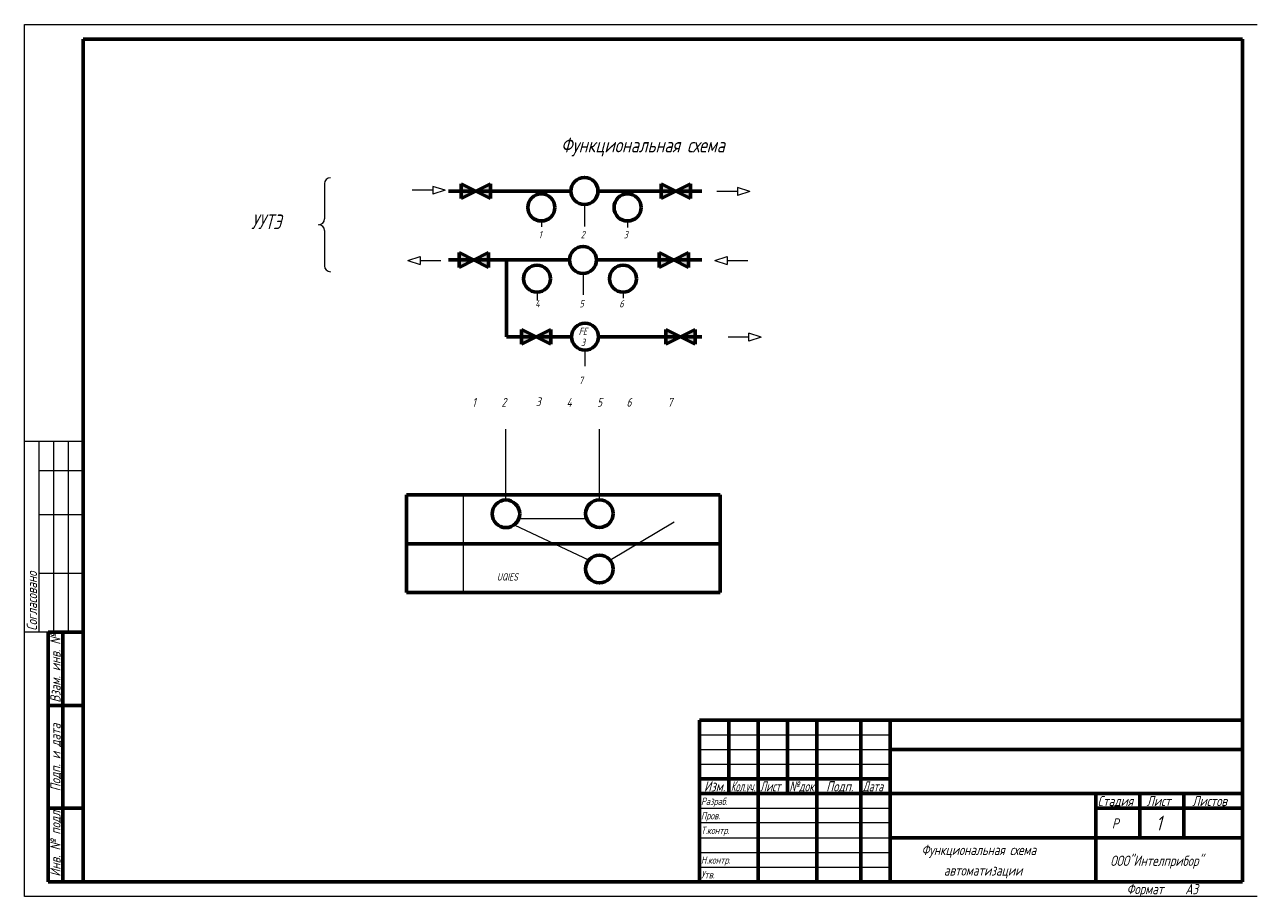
# Model space of a CAD drawing. Header units: millimetres. Extents: x 0 to 840, y 0 to 297.
# Tile 1 of 3: x 0 to 418, y 0 to 297. Entities that reach past the tile are written whole.
import ezdxf

# ---------------------------------------------------------------- set-up
doc = ezdxf.new("R2010")
doc.units = ezdxf.units.MM
doc.linetypes.add('K5LT_BASIC', pattern=[0])
doc.linetypes.add('K5LT_THIN', pattern=[0])
doc.layers.add('Системный слой', color=7, linetype='Continuous')
doc.styles.add('KTEXTSTYLE', font='gost_au.shx', dxfattribs={"width": 0.96, "height": 5})

# ---------------------------------------------------------------- blocks, each defined once
blk = doc.blocks.new('U22')
at = {"layer": 'Системный слой', "true_color": 0xffffff}
h = blk.add_hatch(color=7, dxfattribs=at)
h.paths.add_polyline_path([(148.08, 219.29), (148.08, 216.79), (148.08, 214.29), (153.08, 216.79)])
h.paths.add_polyline_path([(158.08, 219.29), (153.08, 216.79), (158.08, 214.29)])
at = {"layer": 'Системный слой', "color": 5, "linetype": 'K5LT_BASIC', "lineweight": 60, "true_color": 0x0000ff}
for p, q in [((148.08, 216.79), (148.08, 219.29)), ((148.08, 219.29), (158.08, 214.29)), ((158.08, 219.29), (148.08, 214.29)), ((158.08, 214.29), (158.08, 219.29)), ((148.08, 214.29), (148.08, 216.79))]:
    blk.add_line(p, q, dxfattribs=at)
blk = doc.blocks.new('U23')
at = {"layer": 'Системный слой', "true_color": 0xffffff}
h = blk.add_hatch(color=7, dxfattribs=at)
h.paths.add_polyline_path([(216.2, 219.29), (216.2, 216.79), (216.2, 214.29), (221.2, 216.79)])
h.paths.add_polyline_path([(226.2, 219.29), (221.2, 216.79), (226.2, 214.29)])
at = {"layer": 'Системный слой', "color": 5, "linetype": 'K5LT_BASIC', "lineweight": 60, "true_color": 0x0000ff}
for p, q in [((216.2, 216.79), (216.2, 219.29)), ((216.2, 219.29), (226.2, 214.29)), ((226.2, 219.29), (216.2, 214.29)), ((226.2, 214.29), (226.2, 219.29)), ((216.2, 214.29), (216.2, 216.79))]:
    blk.add_line(p, q, dxfattribs=at)
blk = doc.blocks.new('U24')
at = {"layer": 'Системный слой', "true_color": 0xffffff}
h = blk.add_hatch(color=7, dxfattribs=at)
h.paths.add_polyline_path([(148.81, 242.79), (148.81, 240.29), (148.81, 237.79), (153.81, 240.29)])
h.paths.add_polyline_path([(158.81, 242.79), (153.81, 240.29), (158.81, 237.79)])
at = {"layer": 'Системный слой', "color": 5, "linetype": 'K5LT_BASIC', "lineweight": 60, "true_color": 0x0000ff}
for p, q in [((148.81, 240.29), (148.81, 242.79)), ((148.81, 242.79), (158.81, 237.79)), ((158.81, 242.79), (148.81, 237.79)), ((158.81, 237.79), (158.81, 242.79)), ((148.81, 237.79), (148.81, 240.29))]:
    blk.add_line(p, q, dxfattribs=at)
blk = doc.blocks.new('U25')
at = {"layer": 'Системный слой', "true_color": 0xffffff}
h = blk.add_hatch(color=7, dxfattribs=at)
h.paths.add_polyline_path([(216.93, 242.79), (216.93, 240.29), (216.93, 237.79), (221.93, 240.29)])
h.paths.add_polyline_path([(226.93, 242.79), (221.93, 240.29), (226.93, 237.79)])
at = {"layer": 'Системный слой', "color": 5, "linetype": 'K5LT_BASIC', "lineweight": 60, "true_color": 0x0000ff}
for p, q in [((216.93, 240.29), (216.93, 242.79)), ((216.93, 242.79), (226.93, 237.79)), ((226.93, 242.79), (216.93, 237.79)), ((226.93, 237.79), (226.93, 242.79)), ((216.93, 237.79), (216.93, 240.29))]:
    blk.add_line(p, q, dxfattribs=at)
blk = doc.blocks.new('U26')
at = {"layer": 'Системный слой', "color": 7, "linetype": 'K5LT_THIN', "lineweight": 18}
for p, q in [((242.93, 240.13), (235.91, 240.13)), ((247.13, 240.13), (242.93, 241.48)), ((242.93, 241.48), (242.93, 238.78)), ((247.13, 240.13), (242.93, 238.78))]:
    blk.add_line(p, q, dxfattribs=at)
blk = doc.blocks.new('U27')
at = {"layer": 'Системный слой', "color": 7, "linetype": 'K5LT_THIN', "lineweight": 18}
for p, q in [((235.26, 216.63), (239.45, 217.98)), ((239.45, 217.98), (239.45, 215.28)), ((235.26, 216.63), (239.45, 215.28)), ((239.45, 216.63), (246.47, 216.63))]:
    blk.add_line(p, q, dxfattribs=at)
blk = doc.blocks.new('U28')
at = {"layer": 'Системный слой', "color": 7, "linetype": 'K5LT_THIN', "lineweight": 18}
for p, q in [((139.15, 240.53), (132.13, 240.53)), ((143.35, 240.53), (139.15, 241.88)), ((139.15, 241.88), (139.15, 239.18)), ((143.35, 240.53), (139.15, 239.18))]:
    blk.add_line(p, q, dxfattribs=at)
blk = doc.blocks.new('U29')
at = {"layer": 'Системный слой', "color": 7, "linetype": 'K5LT_THIN', "lineweight": 18}
for p, q in [((130.66, 216.63), (134.86, 217.98)), ((134.86, 217.98), (134.86, 215.28)), ((130.66, 216.63), (134.86, 215.28)), ((134.86, 216.63), (141.88, 216.63))]:
    blk.add_line(p, q, dxfattribs=at)
blk = doc.blocks.new('U30')
at = {"layer": 'Системный слой', "true_color": 0xffffff}
h = blk.add_hatch(color=7, dxfattribs=at)
h.paths.add_polyline_path([(169.29, 193.15), (169.29, 190.65), (169.29, 188.15), (174.29, 190.65)])
h.paths.add_polyline_path([(179.29, 193.15), (174.29, 190.65), (179.29, 188.15)])
at = {"layer": 'Системный слой', "color": 5, "linetype": 'K5LT_BASIC', "lineweight": 60, "true_color": 0x0000ff}
for p, q in [((169.29, 190.65), (169.29, 193.15)), ((169.29, 193.15), (179.29, 188.15)), ((179.29, 193.15), (169.29, 188.15)), ((179.29, 188.15), (179.29, 193.15)), ((169.29, 188.15), (169.29, 190.65))]:
    blk.add_line(p, q, dxfattribs=at)
blk = doc.blocks.new('U31')
at = {"layer": 'Системный слой', "true_color": 0xffffff}
h = blk.add_hatch(color=7, dxfattribs=at)
h.paths.add_polyline_path([(218.47, 193.15), (218.47, 190.65), (218.47, 188.15), (223.47, 190.65)])
h.paths.add_polyline_path([(228.47, 193.15), (223.47, 190.65), (228.47, 188.15)])
at = {"layer": 'Системный слой', "color": 5, "linetype": 'K5LT_BASIC', "lineweight": 60, "true_color": 0x0000ff}
for p, q in [((218.47, 190.65), (218.47, 193.15)), ((218.47, 193.15), (228.47, 188.15)), ((228.47, 193.15), (218.47, 188.15)), ((228.47, 188.15), (228.47, 193.15)), ((218.47, 188.15), (218.47, 190.65))]:
    blk.add_line(p, q, dxfattribs=at)
blk = doc.blocks.new('U32')
at = {"layer": 'Системный слой', "color": 7, "linetype": 'K5LT_THIN', "lineweight": 18}
for p, q in [((246.77, 190.49), (239.75, 190.49)), ((246.77, 189.14), (246.77, 191.84)), ((250.97, 190.49), (246.77, 191.84)), ((250.97, 190.49), (246.77, 189.14))]:
    blk.add_line(p, q, dxfattribs=at)
blk = doc.blocks.new('U43')
at = {"layer": 'Системный слой', "color": 7, "linetype": 'K5LT_THIN', "lineweight": 18}
for p, q in [((102.2, 242.8), (102.2, 230.8)), ((102.2, 226.8), (102.2, 214.8))]:
    blk.add_line(p, q, dxfattribs=at)
for centre, start, end in [((104.2, 242.8), 90, 180), ((100.2, 230.8), 270, 0), ((100.2, 226.8), 0, 90), ((104.2, 214.8), 180, 270)]:
    blk.add_arc(centre, 2, start, end, dxfattribs=at)

msp = doc.modelspace()

# ---------------------------------------------------------------- linework, layer by layer
at = {"color": 7, "linetype": 'K5LT_THIN', "lineweight": 18}
for p, q in [((0, 0), (0, 297)), ((0, 297), (420, 297)), ((20, 155), (0, 155)), ((5, 90), (5, 155)), ((10, 90), (10, 155)), ((15, 90), (15, 155)), ((20, 145), (5, 145)), ((20, 130), (5, 130)), ((20, 110), (5, 110)), ((20, 90), (0, 90)), ((230, 55), (295, 55)), ((230, 50), (295, 50)), ((230, 45), (295, 45)), ((230, 30), (295, 30)), ((230, 25.18), (295, 25.18)), ((230, 20), (295, 20)), ((230, 15), (295, 15)), ((230, 10), (295, 10)), ((420, 0), (0, 0))]:
    msp.add_line(p, q, dxfattribs=at)
at = {"color": 5, "linetype": 'K5LT_BASIC', "lineweight": 60, "true_color": 0x0000ff}
for p, q in [((20, 5), (20, 292)), ((20, 292), (415, 292)), ((415, 292), (415, 5)), ((8, 5), (8, 90)), ((20, 90), (8, 90)), ((13, 5), (13, 90)), ((20, 65), (8, 65)), ((230, 60), (415, 60)), ((230, 5), (230, 60)), ((240, 55), (240, 60)), ((250, 5), (250, 60)), ((260, 55), (260, 60)), ((270, 5), (270, 60)), ((285, 5), (285, 60)), ((295, 5), (295, 60)), ((240, 50), (240, 55)), ((260, 50), (260, 55)), ((240, 45), (240, 50)), ((260, 45), (260, 50)), ((295, 50), (365, 50)), ((365, 50), (415, 50)), ((240, 40), (240, 45)), ((260, 40), (260, 45)), ((230, 40), (250, 40)), ((240, 35), (240, 40)), ((250, 40), (270, 40)), ((260, 35), (260, 40)), ((270, 40), (285, 40)), ((285, 40), (295, 40)), ((230, 35), (250, 35)), ((250, 35), (270, 35)), ((270, 35), (285, 35)), ((285, 35), (295, 35)), ((295, 35), (365, 35)), ((365, 35), (415, 35)), ((365, 20), (365, 35)), ((380, 20), (380, 35)), ((395, 20), (395, 35)), ((20, 30), (8, 30)), ((365, 30), (380, 30)), ((380, 30), (395, 30)), ((395, 30), (415, 30)), ((295, 20), (365, 20)), ((365, 5), (365, 20)), ((365, 20), (415, 20)), ((20, 5), (8, 5)), ((415, 5), (20, 5))]:
    msp.add_line(p, q, dxfattribs=at)
at = {"layer": 'Системный слой', "color": 5, "linetype": 'K5LT_BASIC', "lineweight": 60, "true_color": 0x0000ff}
for p, q in [((144.52, 240.29), (186.18, 240.29)), ((144.52, 240.29), (186.18, 240.29)), ((195.4, 240.29), (230.8, 240.29)), ((144.52, 216.79), (185.7, 216.79)), ((164.28, 216.79), (164.28, 190.65)), ((194.92, 216.79), (230.8, 216.79)), ((164.28, 190.65), (186.35, 190.65)), ((195.57, 190.65), (209.57, 190.65)), ((209.57, 190.65), (230.8, 190.65)), ((130.14, 136.77), (237.06, 136.77)), ((130.14, 136.77), (130.14, 103.53)), ((237.06, 136.77), (237.06, 103.53)), ((130.14, 120.06), (237.06, 120.06)), ((130.14, 103.53), (237.06, 103.53))]:
    msp.add_line(p, q, dxfattribs=at)
at = {"layer": 'Системный слой', "color": 7, "linetype": 'K5LT_THIN', "lineweight": 18}
for p, q in [((190.79, 235.68), (190.79, 228.24)), ((176.1, 230.09), (176.1, 228.09)), ((205.48, 230.09), (205.48, 227.85)), ((190.31, 212.18), (190.31, 204.89)), ((174.63, 205.8), (174.63, 203.01)), ((203.95, 205.8), (203.95, 203.78)), ((190.96, 186.04), (190.96, 180.6)), ((164.02, 135.05), (164.02, 159.11)), ((195.9, 135.11), (195.9, 159.18)), ((149.46, 136.77), (149.46, 103.53)), ((166.8, 126.53), (192.34, 114.59)), ((168.47, 128.78), (191.48, 128.78)), ((199.47, 114.59), (221.35, 127.58))]:
    msp.add_line(p, q, dxfattribs=at)
at = {"layer": 'Системный слой', "color": 5, "linetype": 'K5LT_BASIC', "lineweight": 60, "true_color": 0x0000ff}
for centre, radius in [((190.79, 240.29), 4.61), ((176.1, 234.69), 4.61), ((205.48, 234.69), 4.61), ((190.31, 216.79), 4.61), ((174.63, 210.41), 4.61), ((203.95, 210.41), 4.61), ((190.96, 190.65), 4.61), ((164.02, 130.33), 4.71), ((195.9, 130.4), 4.71), ((195.9, 111.51), 4.71)]:
    msp.add_circle(centre, radius, dxfattribs=at)

# ---------------------------------------------------------------- block references
at = {"layer": 'Системный слой'}
for name in ['U43', 'U24', 'U25', 'U28', 'U26', 'U29', 'U22', 'U23', 'U27', 'U30', 'U31', 'U32']:
    msp.add_blockref(name, (0, 0), dxfattribs=at)

# ---------------------------------------------------------------- texts
at = {"color": 7, "char_height": 2.5, "attachment_point": 1, "rotation": 90, "style": 'KTEXTSTYLE'}
for s, insert in [('\\H3.5;\\W0.965;\\Q15;\\Q15;Согласовано', (0.77, 90.5)), ('\\H3.5;\\W0.965;\\Q15;\\Q15;Взам. инв. №', (8.77, 65.98)), ('\\H3.5;\\W0.965;\\Q15;\\Q15;Подп. и дата', (8.77, 35.8)), ('\\H3.5;\\W0.965;\\Q15;\\Q15;Инв. № подл.', (8.77, 6.71))]:
    msp.add_mtext(s, dxfattribs=dict(at, insert=insert))
at = {"color": 7, "char_height": 2.5, "attachment_point": 1, "style": 'KTEXTSTYLE'}
for s, insert in [('\\H3.5;\\W0.965;\\Q15;\\Q15;Изм.', (231.53, 39.23)), ('\\H3.5;\\W0.965;\\Q15;\\Q15;\\W0.735;Кол.уч.', (240.65, 39.23)), ('\\H3.5;\\W0.965;\\Q15;\\Q15;\\W0.816;Лист', (250.6, 39.23)), ('\\H3.5;\\W0.965;\\Q15;\\Q15;\\W0.859;№док.', (260.57, 39.23)), ('\\H3.5;\\W0.965;\\Q15;\\Q15;Подп.', (273.15, 39.23)), ('\\H3.5;\\W0.965;\\Q15;\\Q15;\\W0.816;Дата', (285.6, 39.23)), ('\\H3.5;\\W0.965;\\Q15;\\Q15;\\H2.50;Разраб.', (230.5, 33.63)), ('\\H3.5;\\W0.965;\\Q15;\\Q15;Стадия', (365.66, 34.23)), ('\\H3.5;\\W0.965;\\Q15;\\Q15;Лист', (382.33, 34.23)), ('\\H3.5;\\W0.965;\\Q15;\\Q15;Листов', (397.88, 34.23)), ('\\H3.5;\\W0.965;\\Q15;\\Q15;\\H2.50;Пров.', (230.5, 28.73)), ('\\H3.5;\\W0.965;\\Q15;\\Q15;Р', (370.52, 26.58)), ('\\H3.5;\\W0.965;\\Q15;\\Q15;\\H5.00;1', (385.53, 27.47)), ('\\H3.5;\\W0.965;\\Q15;\\Q15;\\H2.50;Т.контр.', (230.5, 23.73)), ('\\H3.5;\\W0.965;\\Q15;\\Q15;Функциональная схема', (305.61, 17.58)), ('\\H3.5;\\W0.965;\\Q15;\\Q15;\\H2.50;Н.контр.', (230.5, 13.63)), ('\\H3.5;\\W0.965;\\Q15;\\Q15;ООО"Интелприбор"', (369.96, 13.88)), ('\\H3.5;\\W0.965;\\Q15;\\Q15;\\H2.50;Утв.', (230.5, 8.63)), ('\\H3.5;\\W0.965;\\Q15;\\Q15;автоматизации', (313.25, 10.58)), ('\\H3.5;\\W0.965;\\Q15;\\Q15;Формат', (375.5, 4.23)), ('\\H3.5;\\W0.965;\\Q15;\\Q15;A3', (395.5, 4.23))]:
    msp.add_mtext(s, dxfattribs=dict(at, insert=insert))
at = {"layer": 'Системный слой', "color": 7, "char_height": 2.5, "attachment_point": 1, "style": 'KTEXTSTYLE'}
for s, insert in [('\\H3.5;\\W0.965;\\Q15;\\Q15;\\H5.00;Функциональная схема', (182.77, 258.45)), ('\\H3.5;\\W0.965;\\Q15;\\Q15;\\H5.00;УУТЭ', (77.22, 232.31)), ('\\H3.5;\\W0.965;\\Q15;\\Q15;\\H2.50;1', (175.18, 226.68)), ('\\H3.5;\\W0.965;\\Q15;\\Q15;\\H2.50;2', (189.52, 226.68)), ('\\H3.5;\\W0.965;\\Q15;\\Q15;\\H2.50;3', (204.15, 226.68)), ('\\H3.5;\\W0.965;\\Q15;\\Q15;\\H2.50;4', (173.99, 203.18)), ('\\H3.5;\\W0.965;\\Q15;\\Q15;\\H2.50;5', (189.09, 203.18)), ('\\H3.5;\\W0.965;\\Q15;\\Q15;\\H2.50;6', (202.67, 203.16)), ('\\H3.5;\\W0.965;\\Q15;\\Q15;\\H2.50;FE', (188.82, 193.7)), ('\\H3.5;\\W0.965;\\Q15;\\Q15;\\H2.50;3', (189.6, 189.95)), ('\\H3.5;\\W0.965;\\Q15;\\Q15;\\H2.50;7', (188.9, 177.04)), ('\\H3.5;\\W0.965;\\Q15;\\Q15;\\H3.00;1', (152.56, 169.82)), ('\\H3.5;\\W0.965;\\Q15;\\Q15;\\H3.00;2', (162.52, 169.82)), ('\\H3.5;\\W0.965;\\Q15;\\Q15;\\H3.00;3', (174.22, 170.01)), ('\\H3.5;\\W0.965;\\Q15;\\Q15;\\H3.00;4', (184.71, 169.82)), ('\\H3.5;\\W0.965;\\Q15;\\Q15;\\H3.00;5', (195.09, 169.82)), ('\\H3.5;\\W0.965;\\Q15;\\Q15;\\H3.00;6', (205.12, 169.82)), ('\\H3.5;\\W0.965;\\Q15;\\Q15;\\H3.00;7', (219.11, 169.82))]:
    msp.add_mtext(s, dxfattribs=dict(at, insert=insert))
at = {"layer": 'Системный слой', "color": 7, "insert": (160.94, 110.08), "char_height": 2.5, "attachment_point": 1, "rotation": 0.0179, "style": 'KTEXTSTYLE'}
msp.add_mtext('\\H3.5;\\W0.965;\\Q15;\\Q15;\\H2.50;UQIES', dxfattribs=at)

doc.saveas('drawing.dxf')
